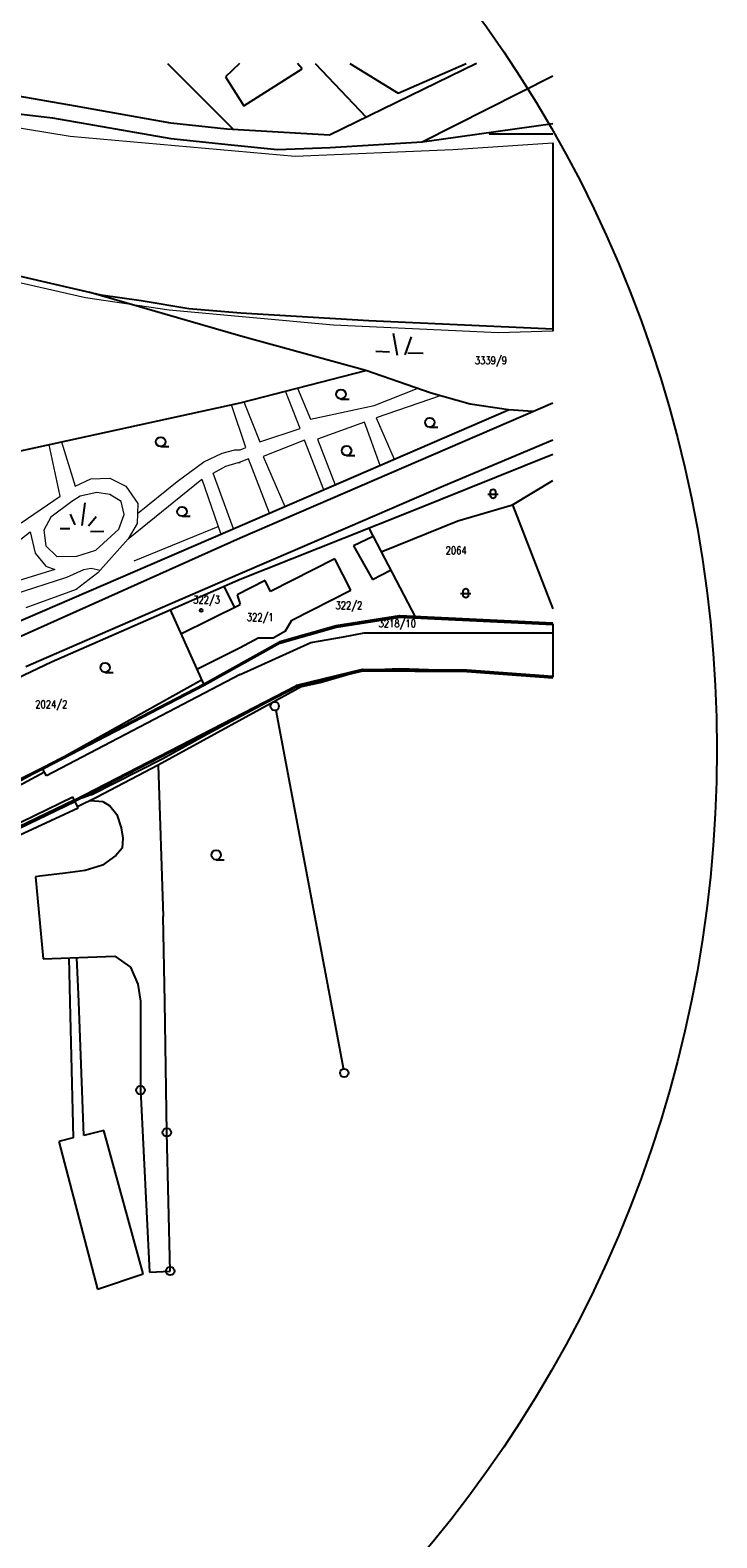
# Model space of a CAD drawing. Header units: millimetres. Extents: x -156521 to 298750130, y -256155368 to 337239.
# Tile 67 of 74: x 955278 to 1089415, y -394918 to -100449. Entities that reach past the tile are written whole.
import ezdxf
from ezdxf.lldxf.tags import DXFTag

# ---------------------------------------------------------------- set-up
doc = ezdxf.new("R2010")
doc.units = ezdxf.units.MM
doc.layers.add('_VÝŘEZ', color=40, linetype='Continuous', plot=False)
doc.layers.add('IN_C_TENKA', color=7, linetype='Continuous', lineweight=18)
doc.layers.add('IN_HELP', color=6, linetype='Continuous')
doc.layers.add('KATASTR', color=116, linetype='Continuous')
doc.styles.add('Koty', font='romand.shx', dxfattribs={"width": 0.8})
tags = doc.linetypes.add('TEČKOVANÁ', pattern=[4.7625, 0, -4.7625]).pattern_tags.tags
tags[6:7] = [DXFTag(74, 4), DXFTag(75, 0), DXFTag(340, '0'), DXFTag(46, 0.0), DXFTag(50, 0.0), DXFTag(44, 0.0), DXFTag(45, 0.0)]
tags[4:5] = [DXFTag(74, 4), DXFTag(75, 0), DXFTag(340, '0'), DXFTag(46, 0.0), DXFTag(50, 0.0), DXFTag(44, 0.0), DXFTag(45, 0.0)]

msp = doc.modelspace()

# ---------------------------------------------------------------- linework, layer by layer
at = {"layer": '_VÝŘEZ'}
msp.add_circle((845663.84983, -240937.04074), 243751.17809, dxfattribs=at)
at = {"layer": 'IN_C_TENKA', "color": 152, "transparency": 33554687}
for points in [[(659496.67402, -216118.30529), (676988.05076, -212406.12659), (699594.63949, -206274.05014), (715742.20109, -201755.6786), (732535.66913, -196591.8262), (758210.29481, -181584.37689), (779525.07687, -169804.3374), (816634.36898, -148708.92736), (843165.47768, -133372.50354), (871777.45752, -119075.83336), (879320.61466, -116216.50044), (892586.169, -115696.62223), (910533.68809, -114656.86303), (932903.05449, -116216.50044), (963075.68304, -121155.34897), (1007027.81039, -125072.80207), (1037813.5955, -123763.62365), (1057348.43064, -122452.37381)], [(1057348.43064, -159211.85696), (1046760.48264, -159596.62264), (1014519.7749, -158064.31031), (982419.61712, -155123.71242), (966102.03439, -152717.76921), (946039.435, -148173.2101), (932493.0353, -146255.14239), (917437.59557, -145308.21463), (899750.08214, -147096.85657), (883957.65855, -149832.42628), (859144.34693, -155664.14199), (827917.30818, -172146.54066), (799932.07557, -186917.83435), (758273.65616, -208906.17215), (745936.94235, -216981.07894), (734921.66866, -226156.71228), (710468.27834, -246526.18742), (709639.91256, -250345.36936), (716976.23671, -274314.25569), (727014.18534, -294717.12396), (735840.18883, -333141.88287), (740053.42988, -367018.27326), (741413.16408, -379058.48894), (741254.40725, -382535.61342)]]:
    msp.add_lwpolyline(points, dxfattribs=at)
at = {"layer": 'IN_C_TENKA', "color": 8, "lineweight": 50, "transparency": 33554687}
for points in [[(777538.85353, -382535.61342), (799028.58877, -326090.34596), (808997.99479, -305798.79288), (827413.8559, -291937.5033), (838027.57223, -287369.49392), (883731.27918, -272607.281), (923386.27239, -261042.62469), (926823.21353, -259783.15228), (933978.84419, -256444.36827), (957973.28012, -244503.9801), (989220.79502, -228340.49918), (1004036.77121, -220063.28359), (1015029.80134, -216950.61869), (1027459.58305, -214991.28138), (1057348.43064, -216391.84227)], [(788589.15515, -382535.61342), (814909.58081, -314137.22454), (834225.53743, -299959.0844), (865358.28816, -288400.39486), (877777.08915, -284084.16478), (933200.05245, -265775.98656), (963964.00919, -250976.33784), (1007364.09551, -228554.18554), (1020204.90161, -225475.62566), (1040562.23155, -225570.9253), (1057348.43064, -226795.01736)]]:
    msp.add_lwpolyline(points, dxfattribs=at)
at = {"layer": 'IN_HELP', "transparency": 33554687}
for p, q in [((1057348.43064, -122452.37381), (1057348.43064, -159211.85696)), ((1057348.43064, -216391.84227), (1057348.43064, -226795.01736)), ((963026.64904, -290225.75015), (963692.2773, -316816.29972)), ((965758.75637, -316320.67008), (964755.76648, -290225.75015)), ((976837.58376, -290225.75015), (976820.72377, -307467.13398)), ((981978.93683, -315722.33504), (981559.2889, -290225.75015)), ((976820.72377, -307467.13398), (978572.08506, -343008.88675)), ((963692.2773, -316816.29972), (960895.91701, -317486.98594)), ((960895.91701, -317486.98594), (968454.72164, -346326.40601)), ((969640.47757, -315389.66812), (965758.75637, -316320.67008)), ((977369.3559, -343363.53153), (969640.47757, -315389.66812)), ((982612.29649, -342809.80062), (981978.93683, -315722.33504)), ((968454.72164, -346326.40601), (977369.3559, -343363.53153)), ((978572.08506, -343008.88675), (982612.29649, -342809.80062))]:
    msp.add_line(p, q, dxfattribs=at)
for centre in [(976820.72377, -307467.13398), (981978.93683, -315722.33504), (982612.29649, -342809.80062)]:
    msp.add_circle(centre, 833.413, dxfattribs=at)
at = {"layer": 'KATASTR', "transparency": 33554687}
for p, q in [((982125.09277, -106991.82662), (995013.25363, -119854.47266)), ((996143.75042, -106991.82662), (993460.06451, -109553.39961)), ((997028.41155, -115218.43277), (1008438.27323, -108031.4764)), ((1008438.27323, -108031.4764), (1007528.64471, -106991.82662)), ((1010940.2935, -106991.82662), (1020908.49767, -117467.38006)), ((1042456.17892, -106991.82662), (1013744.47685, -120950.21806)), ((1017726.13523, -106991.82662), (1027167.2851, -112764.04944)), ((1027167.2851, -112764.04944), (1040443.92347, -106991.82662)), ((993460.06451, -109553.39961), (997028.41155, -115218.43277)), ((1031845.11211, -122264.04605), (1057348.43064, -109400.52517)), ((964127.8725, -115319.36467), (951440.98742, -113060.70914)), ((941556.43544, -115417.7795), (959645.17574, -117582.33253)), ((959645.17574, -117582.33253), (982767.96419, -121604.15706)), ((982788.96513, -118641.61278), (964127.8725, -115319.36467)), ((993724.41698, -119779.07786), (982788.96513, -118641.61278)), ((1013744.47685, -120950.21806), (993724.41698, -119779.07786)), ((1031845.11211, -122264.04605), (1057348.43064, -118660.8646)), ((1044915.46732, -120690.55177), (1057348.43064, -120690.55177)), ((982767.96419, -121604.15706), (994555.11155, -122829.22106)), ((994555.11155, -122829.22106), (1003588.40813, -123768.07132)), ((1003588.40813, -123768.07132), (1013886.01705, -123394.63281)), ((1013886.01705, -123394.63281), (1031845.11211, -122264.04605)), ((949409.46171, -147606.91424), (969113.69689, -152144.0985)), ((996419.93222, -160210.60473), (966748.48156, -151599.47357)), ((969113.69689, -152144.0985), (976942.93326, -153265.59637)), ((976942.93326, -153265.59637), (986269.95416, -154819.08632)), ((986269.95416, -154819.08632), (996419.93222, -155641.52144)), ((996419.93222, -155641.52144), (1021441.96298, -157158.69453)), ((1021441.96298, -157158.69453), (1057348.43064, -158760.79524)), ((1020827.72033, -166922.45361), (996419.93222, -160210.60473)), ((1026205.92731, -159644.39791), (1026964.97325, -163927.99117)), ((1029702.0261, -160341.83731), (1028483.06514, -163861.05837)), ((1022781.82577, -163119.45193), (1025447.80173, -163289.50971)), ((1032027.66411, -163572.93519), (1029021.3502, -163516.25134)), ((996323.50799, -173221.27129), (1020827.72033, -166922.45361)), ((1033592.24812, -171378.77125), (1020827.72033, -166922.45361)), ((901982.49498, -193894.46202), (996323.50799, -173221.27129)), ((996323.50799, -199587.97221), (1057348.43064, -173265.55597)), ((1015993.02815, -172496.30369), (1017566.1464, -172496.30369)), ((1041251.33014, -173472.67819), (1033592.24812, -171378.77125)), ((1048717.99843, -174632.49994), (1041251.33014, -173472.67819)), ((996323.50799, -197256.62671), (1048717.99843, -174632.49994)), ((1053461.99171, -174941.92783), (1048717.99843, -174632.49994)), ((1033343.84896, -178000.90499), (1034916.96721, -178000.90499)), ((980777.57426, -181769.4607), (982350.69252, -181769.4607)), ((1036033.87438, -189425.41672), (1057348.43064, -180443.15328)), ((1017094.6711, -183505.51251), (1018667.78936, -183505.51251)), ((1029729.83682, -194417.7207), (1057348.43064, -183287.53248)), ((1049479.90579, -193171.49397), (1057348.43064, -188386.44363)), ((1017341.9865, -197510.50634), (1036033.87438, -189425.41672)), ((965979.20441, -192785.98397), (965358.44952, -197190.48367)), ((1038832.70789, -196271.89751), (1049479.90579, -193171.49397)), ((1049479.90579, -193171.49397), (1057348.43064, -213486.96001)), ((881051.71678, -247006.83837), (996323.50799, -197256.62671)), ((963123.73192, -194957.21595), (963992.78876, -197066.41221)), ((966662.04176, -197252.51941), (968151.85349, -195453.49559)), ((984946.13544, -195403.15425), (986519.25369, -195403.15425)), ((1016604.42563, -199635.64607), (1029729.83682, -194417.7207)), ((1023851.26708, -202361.57636), (1038832.70789, -196271.89751)), ((864315.45924, -258694.09484), (996323.50799, -199587.97221)), ((961137.30232, -197810.83478), (963061.64945, -197810.83478)), ((967096.56321, -198369.15015), (969641.66523, -198307.11442)), ((996323.50799, -206601.95198), (1017341.9865, -197510.50634)), ((996323.50799, -207698.19842), (1016604.42563, -199635.64607)), ((1022286.61188, -199367.60869), (1018417.46499, -201167.7611)), ((1021425.14816, -197719.19789), (1030526.69268, -215135.00301)), ((1018417.46499, -201167.7611), (1022133.04174, -207757.30551)), ((1014793.45194, -203674.22428), (1002258.50053, -210064.15163)), ((1017930.12046, -209827.34392), (1014793.45194, -203674.22428)), ((1022133.04174, -207757.30551), (1025697.56874, -205894.47453)), ((959441.23649, -223829.91208), (996323.50799, -207698.19842)), ((968969.86441, -218433.64395), (996323.50799, -206601.95198)), ((1001180.25219, -207948.98039), (995715.36977, -210734.80703)), ((1002258.50053, -210064.15163), (1001180.25219, -207948.98039)), ((993141.35908, -209090.01928), (995167.33191, -213215.32985)), ((995715.36977, -210734.80703), (996323.50799, -212647.52258)), ((1006390.2013, -215710.03485), (1017930.12046, -209827.34392)), ((982642.40584, -213682.09294), (989220.79502, -228340.49918)), ((984732.7127, -218339.85432), (996323.50799, -212647.52258)), ((1002776.70084, -219146.45438), (1005166.27597, -217748.58501)), ((1004036.77121, -220063.28359), (1015029.80134, -216950.61869)), ((1005166.27597, -217748.58501), (1006390.2013, -215710.03485)), ((1015029.80134, -216950.61869), (1027459.58305, -214991.28138)), ((1027459.58305, -214991.28138), (1057348.43064, -216391.84227)), ((954444.31471, -224716.60327), (968969.86441, -218433.64395)), ((996323.50799, -221015.88994), (999829.03896, -219160.35433)), ((996323.50799, -224254.84546), (1004036.77121, -220063.28359)), ((996323.50799, -226322.02639), (1010094.63611, -220074.5917)), ((999829.03896, -219160.35433), (1002776.70084, -219146.45438)), ((1010094.63611, -220074.5917), (1016484.96012, -218913.46992)), ((1016484.96012, -218913.46992), (1020552.44877, -218174.4073)), ((1020552.44877, -218174.4073), (1057348.43064, -218174.4073)), ((987837.32403, -225257.7567), (996323.50799, -221015.88994)), ((930164.4391, -237629.80699), (959441.23649, -223829.91208)), ((996323.50799, -226322.02639), (958475.59842, -246067.15144)), ((969919.93466, -225879.57753), (971493.05292, -225879.57753)), ((989220.79502, -228340.49918), (996323.50799, -224254.84546)), ((1011938.95376, -227868.56514), (1020204.90161, -225475.62566)), ((1020204.90161, -225475.62566), (1027393.8331, -225154.656)), ((1027393.8331, -225154.656), (1040562.23155, -225570.9253)), ((1040562.23155, -225570.9253), (1046818.53164, -226002.97612)), ((1046818.53164, -226002.97612), (1057348.43064, -226795.01736)), ((957973.28012, -244503.9801), (988779.91086, -227358.09165)), ((1008330.86593, -228630.8943), (980266.75272, -244024.98026)), ((990659.14791, -237506.8127), (1007364.09551, -228554.18554)), ((1007364.09551, -228554.18554), (1008330.86593, -228630.8943)), ((1008330.86593, -228630.8943), (1011938.95376, -227868.56514)), ((1003262.73619, -233285.04063), (1016509.96324, -303418.66842)), ((981207.7025, -242700.46179), (990659.14791, -237506.8127)), ((967167.19771, -249770.31178), (981207.7025, -242700.46179)), ((980266.75272, -244024.98026), (968265.78462, -250326.49296)), ((980266.75272, -244024.98026), (981285.47483, -273589.60567)), ((958091.11631, -245357.83271), (946169.3409, -251768.44299)), ((948103.07187, -249854.06929), (957973.28012, -244503.9801)), ((958475.59842, -246067.15144), (957706.6342, -244648.51398)), ((943407.25735, -260043.19639), (963588.50946, -250205.99151)), ((964643.48679, -252370.30176), (963588.50946, -250205.99151)), ((967167.19771, -249770.31178), (963964.00919, -250976.33784)), ((930745.18226, -267953.53293), (964643.48679, -252370.30176)), ((968265.78462, -250326.49296), (964533.93587, -252145.55555)), ((967095.82886, -250896.7794), (969463.12471, -251075.1161)), ((969463.12471, -251075.1161), (970849.22211, -251924.11073)), ((970849.22211, -251924.11073), (972235.33356, -253666.77996)), ((972235.33356, -253666.77996), (973040.16068, -256213.75757)), ((973040.16068, -256213.75757), (973355.04174, -258274.88998)), ((973355.04174, -258274.88998), (973267.05986, -260226.99851)), ((972009.51572, -261671.56496), (969442.95839, -263516.47545)), ((973267.05986, -260226.99851), (972009.51572, -261671.56496)), ((966020.87728, -264596.43055), (962103.49957, -265091.40501)), ((969442.95839, -263516.47545), (966020.87728, -264596.43055)), ((991611.41001, -262472.5173), (993184.52826, -262472.5173)), ((957155.13121, -265716.64876), (956291.12121, -265825.81946)), ((956291.12121, -265825.81946), (957797.0651, -281837.48525)), ((962103.49957, -265091.40501), (957155.13121, -265716.64876)), ((981559.2889, -290225.75015), (981285.47483, -273589.60567)), ((957797.0651, -281837.48525), (971841.24182, -281297.68029)), ((962811.8447, -281644.73612), (963026.64904, -290225.75015)), ((964755.76648, -290225.75015), (964423.56374, -281582.78774)), ((971841.24182, -281297.68029), (974879.65676, -283456.9126)), ((974879.65676, -283456.9126), (976297.56886, -286763.24213)), ((976297.56886, -286763.24213), (976837.73648, -290069.57166)), ((976837.73648, -290069.57166), (976837.58376, -290225.75015))]:
    msp.add_line(p, q, dxfattribs=at)
at = {"layer": 'KATASTR', "linetype": 'TEČKOVANÁ', "lineweight": 20, "ltscale": 200, "transparency": 33554687}
for p, q in [((1007524.4342, -170342.06868), (1010038.99617, -176405.81515)), ((1022447.80483, -173782.20267), (1030898.80961, -170438.44524)), ((997395.31444, -181929.83649), (994606.12415, -173597.60607)), ((996997.78258, -173047.94874), (1000160.24303, -180823.81606)), ((1008019.57307, -178260.28298), (1005154.86535, -170951.16732)), ((1035379.30358, -171867.33213), (1022885.85433, -176146.11489)), ((1010038.99617, -176405.81515), (1022447.80483, -173782.20267)), ((1022885.85433, -176146.11489), (1026394.56942, -184271.83576)), ((1000160.24303, -180823.81606), (1008019.57307, -178260.28298)), ((1020608.00532, -177021.63678), (1011431.20097, -180305.22143)), ((1023629.44974, -185465.82424), (1020608.00532, -177021.63678)), ((961165.01074, -191465.47079), (958961.21541, -181408.56732)), ((961418.89774, -180870.00902), (964055.98681, -189505.01202)), ((992779.37466, -183038.97834), (995244.76793, -182395.64965)), ((995244.76793, -182395.64965), (996323.50799, -182395.64965)), ((996323.50799, -182395.64965), (997395.31444, -181929.83649)), ((1008880.6953, -180559.46795), (1000805.70797, -183717.37251)), ((1012652.99126, -190205.49793), (1008880.6953, -180559.46795)), ((1011431.20097, -180305.22143), (1014888.00692, -189240.41024)), ((983972.54801, -188584.59412), (989216.494, -184746.59649)), ((989216.494, -184746.59649), (992779.37466, -183038.97834)), ((993495.35892, -185627.03414), (995900.24549, -184887.54601)), ((995900.24549, -184887.54601), (996323.50799, -184887.54601)), ((997915.68037, -184177.63342), (996101.06158, -184887.54601)), ((1002062.87651, -194778.34703), (997915.68037, -184177.63342)), ((1000805.70797, -183717.37251), (1005028.8563, -193497.62644)), ((964055.98681, -189505.01202), (967154.19726, -188072.84449)), ((967154.19726, -188072.84449), (970832.73649, -187974.37359)), ((970832.73649, -187974.37359), (973952.92403, -189484.22129)), ((986066.46449, -190381.26909), (988819.25905, -188144.59113)), ((988819.25905, -188144.59113), (992495.17649, -198909.71383)), ((991048.73541, -186999.29671), (993495.35892, -185627.03414)), ((994974.07912, -197839.31489), (991048.73541, -186999.29671)), ((968317.95057, -190773.93778), (965066.98826, -191487.96241)), ((970853.90477, -191127.2181), (968317.95057, -190773.93778)), ((973032.36886, -192487.86728), (970853.90477, -191127.2181)), ((973952.92403, -189484.22129), (976284.85116, -192897.78162)), ((974445.58155, -199823.37317), (986066.46449, -190381.26909)), ((976235.58402, -194867.14358), (983972.54801, -188584.59412)), ((953554.06633, -196680.49723), (961165.01074, -191465.47079)), ((963410.85633, -192487.86728), (959326.24314, -195572.00334)), ((965066.98826, -191487.96241), (963410.85633, -192487.86728)), ((973667.7519, -195027.74367), (973032.36886, -192487.86728)), ((976284.85116, -192897.78162), (976186.31687, -196836.50555)), ((959326.24314, -195572.00334), (957964.71005, -198111.87973)), ((972578.51985, -197930.45777), (973667.7519, -195027.74367)), ((976186.31687, -196836.50555), (974445.58155, -199823.37317)), ((941357.12173, -209259.77646), (955282.92064, -198429.42269)), ((955282.92064, -198429.42269), (956237.50123, -202581.9914)), ((957964.71005, -198111.87973), (958327.7781, -201196.0158)), ((968130.83861, -202012.4053), (972578.51985, -197930.45777)), ((974445.58155, -199823.37317), (968495.87288, -206449.92594)), ((975568.19756, -204082.53094), (991985.34378, -197416.6412)), ((956237.50123, -202581.9914), (958315.14407, -205107.20775)), ((958327.7781, -201196.0158), (960506.24219, -203282.34038)), ((964409.30741, -203191.63252), (968130.83861, -202012.4053)), ((960112.02135, -205780.59171), (952924.51224, -208025.22985)), ((958315.14407, -205107.20775), (960112.02135, -205780.59171)), ((960506.24219, -203282.34038), (964409.30741, -203191.63252)), ((962463.16449, -207314.61323), (965779.45841, -205773.3458)), ((965779.45841, -205773.3458), (967190.38414, -205531.93166)), ((967190.38414, -205531.93166), (968952.81125, -205941.00586)), ((951960.14236, -210666.33719), (962463.16449, -207314.61323)), ((968495.87288, -206449.92594), (964294.05325, -209725.22203)), ((964294.05325, -209725.22203), (954461.76434, -213252.45534))]:
    msp.add_line(p, q, dxfattribs=at)
at = {"layer": 'KATASTR', "transparency": 33554687}
for points in [[(1044705.78692, -191089.06959), (1046699.65451, -191089.06959)], [(1039372.78914, -210493.99286), (1041366.65673, -210493.99286)]]:
    msp.add_lwpolyline(points, dxfattribs=at)
for points in [[(1045204.50672, -190590.85559, -0.9407375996), (1046201.44051, -190590.85559), (1046201.44051, -191460.28088, -0.8764223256), (1045204.50672, -191451.36862), (1045204.50672, -190590.85559)], [(1039871.50894, -209995.77887, -0.9407375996), (1040868.44273, -209995.77887), (1040868.44273, -210865.20415, -0.8764223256), (1039871.50894, -210856.29189), (1039871.50894, -209995.77887)]]:
    msp.add_lwpolyline(points, format="xyb", dxfattribs=at)
for centre, radius in [((1015993.02815, -171567.33774), 928.96595), ((1033343.84896, -177071.93903), 928.96595), ((980777.57426, -180840.49474), 928.96595), ((1017094.6711, -182576.54656), 928.96595), ((984946.13544, -194474.1883), 928.96595), ((988669.68864, -213776.6657), 285.64403), ((969919.93466, -224950.61158), 928.96595), ((1003046.26869, -232480.23068), 833.413), ((991611.41001, -261543.55135), 928.96595), ((1016645.86972, -304123.99546), 833.413)]:
    msp.add_circle(centre, radius, dxfattribs=at)

# ---------------------------------------------------------------- texts
at = {"layer": 'KATASTR', "transparency": 33554687, "char_height": 1500, "attachment_point": 1, "style": 'Koty'}
for s, insert, width in [('3339/9', (1042140.08504, -164211.90018), 486.76591), ('2064', (1036440.05887, -201310.92618), 486.76591), ('322/3', (987119.94371, -210946.32828), 486.76591), ('322/2', (1014914.9595, -212048.88988), 486.76591), ('322/1', (997595.53632, -214349.96986), 486.76591), ('3218/10', (1023335.59754, -215582.12303), 486.76591), ('2024/2', (956271.10145, -231350.01774), 5025.4683916)]:
    msp.add_mtext(s, dxfattribs=dict(at, insert=insert, width=width))

doc.saveas('drawing.dxf')
